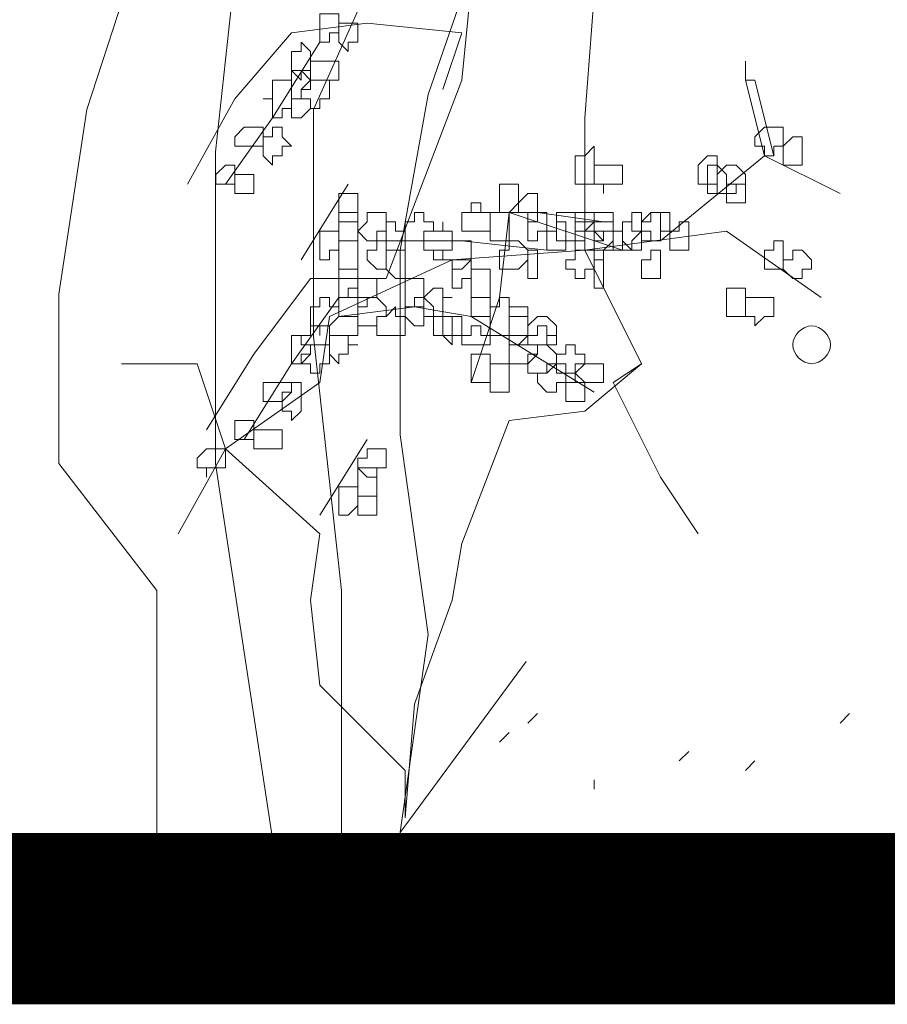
# Model space of a CAD drawing. Header units: millimetres. Extents: x 14400 to 93787, y -21104 to 39413.
# Tile 125 of 256: x 25698 to 25713, y 9746 to 9763. Entities that reach past the tile are written whole.
import ezdxf

# ---------------------------------------------------------------- set-up
doc = ezdxf.new("R2010")
doc.units = ezdxf.units.MM
doc.layers.add('__MODUS_ŚCIANY', color=2, linetype='Continuous', lineweight=35)
doc.layers.add('_MODUS - zielen', color=66, linetype='Continuous', lineweight=9)

msp = doc.modelspace()

# ---------------------------------------------------------------- linework, layer by layer
at = {"layer": '__MODUS_ŚCIANY', "ltscale": 2, "const_width": 3}
msp.add_lwpolyline([(25769.10707, 9747.23322), (25592.96893, 9747.23322)], dxfattribs=at)
at = {"layer": '_MODUS - zielen', "transparency": 33554687}
for p, q in [((25704.88571, 9761.65267), (25706.60353, 9766.59963)), ((25702.88158, 9761.38606), (25704.88571, 9765.85907)), ((25701.16376, 9760.6455), (25701.65456, 9765.11851)), ((25698.91423, 9761.38606), (25699.65044, 9763.63738)), ((25704.3949, 9758.92739), (25704.88571, 9761.65267)), ((25698.42342, 9758.15721), (25698.91423, 9761.38606)), ((25702.88158, 9757.41664), (25702.88158, 9761.38606)), ((25701.16376, 9755.19495), (25701.16376, 9760.6455)), ((25704.3949, 9755.69853), (25704.3949, 9758.92739)), ((25698.42342, 9755.19495), (25698.42342, 9758.15721)), ((25703.37239, 9752.97326), (25702.88158, 9757.41664)), ((25704.88571, 9752.20307), (25704.3949, 9755.69853)), ((25700.14124, 9752.97326), (25698.42342, 9755.19495)), ((25702.30691, 9747.67454), (25701.16376, 9755.19495)), ((25700.14124, 9747.67454), (25700.14124, 9752.97326)), ((25703.37239, 9747.67454), (25703.37239, 9752.97326)), ((25704.24441, 9747.67454), (25704.88571, 9752.20307)), ((25704.3949, 9748.73723), (25706.60353, 9751.72911))]:
    msp.add_line(p, q, dxfattribs=at)
for points in [[(25704.15211, 9758.42966), (25705.47582, 9761.90439), (25705.64128, 9763.55903), (25705.14489, 9765.37913), (25704.31758, 9766.70283), (25703.65572, 9768.35747), (25703.49026, 9771.66674)], [(25707.62684, 9758.92605), (25707.62684, 9761.24254), (25707.79231, 9763.39357), (25708.2887, 9764.88274), (25708.2887, 9766.37191), (25709.77787, 9767.69562), (25711.26704, 9769.18479), (25712.75621, 9770.50849)], [(25705.14489, 9761.73893), (25705.47582, 9762.73171), (25703.82119, 9762.89717), (25702.49748, 9762.73171), (25701.5047, 9761.57347), (25700.67738, 9760.0843)], [(25702.99387, 9762.56625), (25702.16655, 9761.24254), (25701.33923, 9760.0843)], [(25710.43972, 9762.23532), (25710.43972, 9761.90439), (25710.43972, 9761.90439)], [(25710.60519, 9761.90439), (25710.43972, 9761.90439), (25710.77065, 9760.58069), (25710.93611, 9760.58069)], [(25710.60519, 9761.90439), (25710.93611, 9760.58069), (25710.93611, 9760.58069)], [(25708.95055, 9759.09152), (25710.77065, 9760.58069), (25712.09436, 9759.91883)], [(25703.49026, 9760.0843), (25702.66294, 9758.76059), (25702.66294, 9758.76059)], [(25705.64128, 9759.58791), (25706.79953, 9759.58791), (25707.95777, 9759.42244)], [(25706.13767, 9758.09873), (25706.30314, 9759.58791), (25708.2887, 9758.92605)], [(25707.62684, 9758.92605), (25710.1088, 9759.25698), (25711.76343, 9758.09873)], [(25703.98665, 9759.09152), (25705.47582, 9759.09152), (25706.96499, 9758.92605)], [(25707.62684, 9758.92605), (25705.31036, 9758.76059), (25703.15933, 9757.76781)], [(25707.62684, 9758.92605), (25708.61963, 9756.94049), (25708.12324, 9756.60956), (25708.95055, 9754.95493), (25709.61241, 9753.96215)], [(25702.8284, 9758.42966), (25701.83562, 9757.10595), (25701.00831, 9755.78225)], [(25704.15211, 9758.42966), (25702.8284, 9758.42966), (25702.8284, 9758.42966)], [(25703.32479, 9758.09873), (25702.49748, 9756.94049), (25701.67016, 9755.61678)], [(25705.64128, 9756.60956), (25706.13767, 9758.09873), (25706.13767, 9758.09873)], [(25703.32479, 9757.76781), (25704.6485, 9757.93327), (25704.6485, 9757.93327)], [(25704.6485, 9757.93327), (25705.64128, 9757.76781), (25707.79231, 9756.4441)], [(25703.15933, 9757.76781), (25702.99387, 9756.60956), (25701.33923, 9755.45132), (25700.51192, 9753.96215)], [(25704.48304, 9748.99824), (25704.48304, 9749.82556), (25702.99387, 9751.31473), (25702.8284, 9752.8039), (25702.99387, 9753.96215), (25701.33923, 9755.45132), (25700.84284, 9756.94049), (25699.51914, 9756.94049)], [(25704.48304, 9748.99824), (25704.6485, 9750.98381), (25705.31036, 9752.8039), (25705.47582, 9753.79668), (25706.30314, 9755.94771), (25707.62684, 9756.11317), (25708.61963, 9756.94049)], [(25703.82119, 9755.61678), (25702.99387, 9754.29307), (25702.99387, 9754.29307)], [(25706.63406, 9750.65288), (25706.79953, 9750.81834), (25706.79953, 9750.81834)], [(25712.09436, 9750.65288), (25712.25982, 9750.81834), (25712.25982, 9750.81834)], [(25706.13767, 9750.32195), (25706.30314, 9750.48742), (25706.30314, 9750.48742)], [(25709.28148, 9749.99103), (25709.44694, 9750.15649), (25709.44694, 9750.15649)], [(25710.43972, 9749.82556), (25710.60519, 9749.99103), (25710.60519, 9749.99103)], [(25707.79231, 9749.49463), (25707.79231, 9749.6601), (25707.79231, 9749.6601)]]:
    msp.add_lwpolyline(points, dxfattribs=at)
for points in [[(25703.15933, 9763.06264), (25703.32479, 9763.06264), (25703.32479, 9762.89717), (25703.32479, 9762.73171), (25703.32479, 9762.73171), (25703.15933, 9762.73171), (25703.15933, 9762.56625), (25702.99387, 9762.56625), (25702.99387, 9762.56625), (25702.99387, 9762.73171), (25702.99387, 9762.73171), (25702.99387, 9762.89717), (25702.99387, 9763.06264), (25702.99387, 9763.06264)], [(25703.65572, 9762.89717), (25703.65572, 9762.73171), (25703.65572, 9762.73171), (25703.65572, 9762.73171), (25703.65572, 9762.56625), (25703.65572, 9762.56625), (25703.65572, 9762.56625), (25703.49026, 9762.56625), (25703.49026, 9762.40078), (25703.32479, 9762.56625), (25703.32479, 9762.56625), (25703.32479, 9762.56625), (25703.32479, 9762.73171), (25703.32479, 9762.73171), (25703.32479, 9762.89717), (25703.49026, 9762.89717)], [(25702.66294, 9762.56625), (25702.8284, 9762.40078), (25702.8284, 9762.23532), (25702.8284, 9762.23532), (25702.8284, 9762.06986), (25702.66294, 9762.06986), (25702.66294, 9761.90439), (25702.66294, 9761.90439), (25702.49748, 9762.06986), (25702.49748, 9762.23532), (25702.49748, 9762.23532), (25702.49748, 9762.40078), (25702.66294, 9762.40078)], [(25703.15933, 9762.23532), (25703.32479, 9762.23532), (25703.32479, 9762.06986), (25703.32479, 9761.90439), (25703.15933, 9761.90439), (25703.15933, 9761.90439), (25702.99387, 9761.90439), (25702.99387, 9761.90439), (25702.8284, 9761.90439), (25702.8284, 9761.90439), (25702.8284, 9762.06986), (25702.8284, 9762.23532), (25702.99387, 9762.23532), (25702.99387, 9762.23532), (25702.99387, 9762.23532)], [(25702.33201, 9761.90439), (25702.49748, 9761.90439), (25702.49748, 9761.73893), (25702.49748, 9761.57347), (25702.49748, 9761.57347), (25702.49748, 9761.408), (25702.33201, 9761.408), (25702.33201, 9761.24254), (25702.16655, 9761.24254), (25702.16655, 9761.408), (25702.16655, 9761.57347), (25702.00109, 9761.57347), (25702.16655, 9761.57347), (25702.16655, 9761.73893), (25702.16655, 9761.90439)], [(25702.66294, 9762.06986), (25702.8284, 9761.90439), (25702.8284, 9761.90439), (25702.66294, 9761.73893), (25702.66294, 9761.57347), (25702.66294, 9761.57347), (25702.49748, 9761.57347), (25702.49748, 9761.57347), (25702.49748, 9761.73893), (25702.49748, 9761.90439), (25702.49748, 9761.90439), (25702.49748, 9762.06986)], [(25702.99387, 9761.90439), (25702.99387, 9761.90439), (25703.15933, 9761.90439), (25703.15933, 9761.73893), (25703.15933, 9761.57347), (25703.15933, 9761.57347), (25702.99387, 9761.57347), (25702.99387, 9761.408), (25702.99387, 9761.408), (25702.8284, 9761.408), (25702.8284, 9761.57347), (25702.66294, 9761.57347), (25702.66294, 9761.57347), (25702.66294, 9761.73893), (25702.8284, 9761.73893), (25702.8284, 9761.90439)], [(25702.66294, 9761.57347), (25702.66294, 9761.57347), (25702.8284, 9761.57347), (25702.8284, 9761.408), (25702.66294, 9761.24254), (25702.66294, 9761.24254), (25702.66294, 9761.24254), (25702.49748, 9761.24254), (25702.49748, 9761.24254), (25702.49748, 9761.24254), (25702.49748, 9761.408), (25702.49748, 9761.57347), (25702.49748, 9761.57347), (25702.49748, 9761.57347)], [(25701.83562, 9761.07708), (25702.00109, 9761.07708), (25702.00109, 9761.07708), (25702.00109, 9760.91161), (25702.00109, 9760.74615), (25701.83562, 9760.74615), (25701.83562, 9760.74615), (25701.83562, 9760.74615), (25701.67016, 9760.74615), (25701.67016, 9760.74615), (25701.5047, 9760.74615), (25701.5047, 9760.91161), (25701.67016, 9761.07708), (25701.67016, 9761.07708)], [(25702.33201, 9761.07708), (25702.33201, 9760.91161), (25702.49748, 9760.74615), (25702.33201, 9760.74615), (25702.33201, 9760.58069), (25702.16655, 9760.58069), (25702.16655, 9760.41522), (25702.16655, 9760.41522), (25702.00109, 9760.58069), (25702.00109, 9760.74615), (25702.00109, 9760.74615), (25702.00109, 9760.91161), (25702.16655, 9760.91161), (25702.16655, 9761.07708), (25702.16655, 9761.07708)], [(25710.93611, 9761.07708), (25710.93611, 9761.07708), (25711.10158, 9761.07708), (25711.10158, 9760.91161), (25711.10158, 9760.74615), (25710.93611, 9760.74615), (25710.93611, 9760.58069), (25710.93611, 9760.58069), (25710.77065, 9760.58069), (25710.77065, 9760.74615), (25710.60519, 9760.74615), (25710.60519, 9760.74615), (25710.60519, 9760.91161), (25710.77065, 9761.07708)], [(25711.26704, 9760.91161), (25711.4325, 9760.91161), (25711.4325, 9760.74615), (25711.4325, 9760.74615), (25711.4325, 9760.58069), (25711.4325, 9760.41522), (25711.26704, 9760.41522), (25711.26704, 9760.41522), (25711.10158, 9760.41522), (25711.10158, 9760.58069), (25711.10158, 9760.74615), (25711.10158, 9760.74615)], [(25707.79231, 9760.58069), (25707.79231, 9760.58069), (25707.79231, 9760.41522), (25707.79231, 9760.41522), (25707.79231, 9760.24976), (25707.79231, 9760.24976), (25707.79231, 9760.0843), (25707.62684, 9760.0843), (25707.46138, 9760.0843), (25707.46138, 9760.24976), (25707.46138, 9760.41522), (25707.46138, 9760.41522), (25707.46138, 9760.58069), (25707.62684, 9760.58069), (25707.79231, 9760.74615)], [(25709.77787, 9760.58069), (25709.94333, 9760.58069), (25709.94333, 9760.41522), (25709.94333, 9760.41522), (25709.94333, 9760.24976), (25709.94333, 9760.0843), (25709.77787, 9760.0843), (25709.77787, 9760.0843), (25709.61241, 9760.0843), (25709.61241, 9760.24976), (25709.61241, 9760.41522), (25709.61241, 9760.41522)], [(25701.5047, 9760.41522), (25701.5047, 9760.41522), (25701.5047, 9760.24976), (25701.5047, 9760.0843), (25701.5047, 9760.0843), (25701.33923, 9760.0843), (25701.33923, 9760.0843), (25701.17377, 9760.0843), (25701.17377, 9760.0843), (25701.17377, 9760.24976), (25701.33923, 9760.41522), (25701.33923, 9760.41522)], [(25708.12324, 9760.41522), (25708.12324, 9760.41522), (25708.2887, 9760.41522), (25708.2887, 9760.24976), (25708.2887, 9760.0843), (25708.12324, 9760.0843), (25708.12324, 9760.0843), (25707.95777, 9760.0843), (25707.95777, 9759.91883), (25707.95777, 9759.91883), (25707.95777, 9760.0843), (25707.79231, 9760.0843), (25707.79231, 9760.0843), (25707.79231, 9760.24976), (25707.79231, 9760.41522), (25707.95777, 9760.41522), (25707.95777, 9760.41522), (25707.95777, 9760.41522)], [(25710.1088, 9760.24976), (25710.1088, 9760.0843), (25710.1088, 9760.0843), (25710.1088, 9759.91883), (25709.94333, 9759.91883), (25709.94333, 9759.91883), (25709.77787, 9759.91883), (25709.77787, 9759.91883), (25709.77787, 9759.91883), (25709.77787, 9760.0843), (25709.77787, 9760.0843), (25709.77787, 9760.24976), (25709.77787, 9760.24976), (25709.77787, 9760.41522), (25709.94333, 9760.41522)], [(25710.27426, 9760.41522), (25710.43972, 9760.24976), (25710.43972, 9760.0843), (25710.43972, 9760.0843), (25710.27426, 9760.0843), (25710.27426, 9759.91883), (25710.1088, 9759.91883), (25710.1088, 9759.91883), (25709.94333, 9759.91883), (25709.94333, 9760.0843), (25709.94333, 9760.0843), (25709.94333, 9760.24976), (25710.1088, 9760.41522), (25710.1088, 9760.41522)], [(25701.83562, 9760.24976), (25701.83562, 9760.24976), (25701.83562, 9760.0843), (25701.83562, 9760.0843), (25701.83562, 9759.91883), (25701.83562, 9759.91883), (25701.67016, 9759.91883), (25701.5047, 9759.91883), (25701.5047, 9759.91883), (25701.5047, 9760.0843), (25701.5047, 9760.0843), (25701.5047, 9760.24976), (25701.67016, 9760.24976)], [(25706.30314, 9760.0843), (25706.4686, 9760.0843), (25706.4686, 9759.91883), (25706.4686, 9759.91883), (25706.4686, 9759.75337), (25706.30314, 9759.58791), (25706.30314, 9759.58791), (25706.13767, 9759.58791), (25706.13767, 9759.75337), (25706.13767, 9759.91883), (25706.13767, 9759.91883), (25706.13767, 9760.0843)], [(25710.43972, 9760.0843), (25710.43972, 9760.0843), (25710.43972, 9759.91883), (25710.43972, 9759.91883), (25710.43972, 9759.91883), (25710.43972, 9759.75337), (25710.27426, 9759.75337), (25710.1088, 9759.75337), (25710.1088, 9759.75337), (25710.1088, 9759.91883), (25710.1088, 9759.91883), (25710.1088, 9760.0843), (25710.1088, 9760.0843), (25710.27426, 9760.0843)], [(25703.65572, 9759.91883), (25703.65572, 9759.91883), (25703.65572, 9759.75337), (25703.65572, 9759.58791), (25703.65572, 9759.58791), (25703.65572, 9759.42244), (25703.49026, 9759.42244), (25703.32479, 9759.42244), (25703.32479, 9759.58791), (25703.32479, 9759.58791), (25703.32479, 9759.75337), (25703.32479, 9759.91883), (25703.49026, 9759.91883)], [(25706.79953, 9759.91883), (25706.79953, 9759.91883), (25706.79953, 9759.91883), (25706.79953, 9759.75337), (25706.79953, 9759.58791), (25706.79953, 9759.58791), (25706.79953, 9759.42244), (25706.63406, 9759.42244), (25706.63406, 9759.42244), (25706.63406, 9759.58791), (25706.4686, 9759.58791), (25706.4686, 9759.58791), (25706.4686, 9759.75337), (25706.63406, 9759.91883), (25706.63406, 9759.91883)], [(25705.80675, 9759.75337), (25705.80675, 9759.58791), (25705.97221, 9759.58791), (25705.97221, 9759.58791), (25705.97221, 9759.42244), (25705.97221, 9759.25698), (25705.80675, 9759.25698), (25705.80675, 9759.25698), (25705.64128, 9759.25698), (25705.64128, 9759.25698), (25705.64128, 9759.25698), (25705.47582, 9759.25698), (25705.47582, 9759.42244), (25705.47582, 9759.58791), (25705.64128, 9759.58791), (25705.64128, 9759.58791), (25705.64128, 9759.58791), (25705.64128, 9759.75337)], [(25703.65572, 9759.58791), (25703.65572, 9759.42244), (25703.65572, 9759.25698), (25703.65572, 9759.25698), (25703.65572, 9759.25698), (25703.65572, 9759.09152), (25703.49026, 9759.09152), (25703.32479, 9759.09152), (25703.32479, 9759.09152), (25703.32479, 9759.25698), (25703.32479, 9759.25698), (25703.32479, 9759.42244), (25703.32479, 9759.42244), (25703.32479, 9759.58791), (25703.49026, 9759.58791)], [(25703.98665, 9759.58791), (25704.15211, 9759.58791), (25704.15211, 9759.42244), (25704.15211, 9759.25698), (25704.15211, 9759.25698), (25703.98665, 9759.25698), (25703.98665, 9759.09152), (25703.98665, 9759.09152), (25703.82119, 9759.09152), (25703.65572, 9759.25698), (25703.65572, 9759.25698), (25703.82119, 9759.42244), (25703.82119, 9759.58791)], [(25704.81397, 9759.58791), (25704.81397, 9759.42244), (25704.97943, 9759.42244), (25704.97943, 9759.25698), (25704.81397, 9759.25698), (25704.81397, 9759.09152), (25704.81397, 9759.09152), (25704.6485, 9759.09152), (25704.48304, 9759.09152), (25704.48304, 9759.25698), (25704.48304, 9759.25698), (25704.48304, 9759.42244), (25704.6485, 9759.42244), (25704.6485, 9759.58791)], [(25706.30314, 9759.58791), (25706.30314, 9759.42244), (25706.30314, 9759.25698), (25706.30314, 9759.25698), (25706.30314, 9759.09152), (25706.13767, 9759.09152), (25705.97221, 9759.09152), (25705.97221, 9759.09152), (25705.97221, 9759.25698), (25705.97221, 9759.25698), (25705.97221, 9759.42244), (25705.97221, 9759.58791), (25706.13767, 9759.58791)], [(25706.79953, 9759.58791), (25706.96499, 9759.58791), (25706.96499, 9759.42244), (25706.96499, 9759.25698), (25706.96499, 9759.25698), (25706.79953, 9759.25698), (25706.79953, 9759.09152), (25706.79953, 9759.09152), (25706.63406, 9759.09152), (25706.63406, 9759.25698), (25706.63406, 9759.25698), (25706.63406, 9759.25698), (25706.63406, 9759.42244), (25706.63406, 9759.42244), (25706.63406, 9759.58791)], [(25707.46138, 9759.58791), (25707.46138, 9759.58791), (25707.46138, 9759.42244), (25707.46138, 9759.25698), (25707.46138, 9759.25698), (25707.46138, 9759.09152), (25707.29592, 9759.09152), (25707.13045, 9759.09152), (25707.13045, 9759.25698), (25707.13045, 9759.25698), (25707.13045, 9759.25698), (25707.13045, 9759.25698), (25707.13045, 9759.42244), (25707.13045, 9759.58791), (25707.29592, 9759.58791)], [(25707.79231, 9759.58791), (25707.79231, 9759.58791), (25707.79231, 9759.58791), (25707.79231, 9759.42244), (25707.79231, 9759.25698), (25707.79231, 9759.25698), (25707.79231, 9759.25698), (25707.62684, 9759.25698), (25707.62684, 9759.09152), (25707.46138, 9759.09152), (25707.46138, 9759.25698), (25707.46138, 9759.25698), (25707.46138, 9759.25698), (25707.46138, 9759.42244), (25707.46138, 9759.58791), (25707.46138, 9759.58791), (25707.62684, 9759.58791)], [(25707.95777, 9759.58791), (25708.12324, 9759.58791), (25708.12324, 9759.58791), (25708.12324, 9759.42244), (25708.12324, 9759.25698), (25707.95777, 9759.25698), (25707.95777, 9759.25698), (25707.95777, 9759.09152), (25707.79231, 9759.25698), (25707.79231, 9759.25698), (25707.79231, 9759.42244), (25707.79231, 9759.42244), (25707.79231, 9759.58791)], [(25708.61963, 9759.58791), (25708.61963, 9759.42244), (25708.61963, 9759.25698), (25708.61963, 9759.25698), (25708.61963, 9759.09152), (25708.61963, 9759.09152), (25708.61963, 9758.92605), (25708.45416, 9758.92605), (25708.2887, 9759.09152), (25708.2887, 9759.25698), (25708.2887, 9759.25698), (25708.2887, 9759.42244), (25708.45416, 9759.42244), (25708.45416, 9759.58791)], [(25708.95055, 9759.58791), (25709.11602, 9759.58791), (25709.11602, 9759.42244), (25709.11602, 9759.25698), (25709.11602, 9759.25698), (25708.95055, 9759.25698), (25708.95055, 9759.09152), (25708.95055, 9759.09152), (25708.78509, 9759.09152), (25708.78509, 9759.25698), (25708.61963, 9759.25698), (25708.61963, 9759.25698), (25708.61963, 9759.42244), (25708.78509, 9759.42244), (25708.78509, 9759.58791)], [(25708.95055, 9759.58791), (25708.95055, 9759.58791), (25708.95055, 9759.42244), (25708.95055, 9759.25698), (25708.95055, 9759.25698), (25708.95055, 9759.09152), (25708.95055, 9759.09152), (25708.78509, 9759.09152), (25708.61963, 9759.09152), (25708.61963, 9759.25698), (25708.61963, 9759.25698), (25708.61963, 9759.42244), (25708.78509, 9759.58791)], [(25704.31758, 9759.25698), (25704.48304, 9759.25698), (25704.48304, 9759.25698), (25704.48304, 9759.09152), (25704.48304, 9758.92605), (25704.31758, 9758.92605), (25704.31758, 9758.92605), (25704.15211, 9758.92605), (25704.15211, 9758.92605), (25704.15211, 9758.92605), (25704.15211, 9759.09152), (25704.15211, 9759.25698), (25704.15211, 9759.25698), (25704.15211, 9759.25698), (25704.15211, 9759.42244), (25704.31758, 9759.42244)], [(25705.14489, 9759.25698), (25705.31036, 9759.25698), (25705.31036, 9759.25698), (25705.31036, 9759.09152), (25705.31036, 9758.92605), (25705.14489, 9758.92605), (25705.14489, 9758.92605), (25705.14489, 9758.92605), (25704.97943, 9758.92605), (25704.97943, 9758.92605), (25704.81397, 9758.92605), (25704.81397, 9759.09152), (25704.81397, 9759.25698), (25704.97943, 9759.25698), (25704.97943, 9759.25698), (25705.14489, 9759.25698), (25705.14489, 9759.42244), (25705.14489, 9759.42244)], [(25707.13045, 9759.42244), (25707.29592, 9759.42244), (25707.29592, 9759.25698), (25707.29592, 9759.25698), (25707.29592, 9759.09152), (25707.29592, 9758.92605), (25707.13045, 9758.92605), (25707.13045, 9758.92605), (25707.13045, 9758.92605), (25707.13045, 9758.92605), (25706.96499, 9758.92605), (25706.96499, 9759.09152), (25706.96499, 9759.25698), (25706.96499, 9759.25698), (25707.13045, 9759.25698)], [(25707.79231, 9759.42244), (25707.79231, 9759.42244), (25707.79231, 9759.25698), (25707.79231, 9759.25698), (25707.79231, 9759.09152), (25707.79231, 9758.92605), (25707.62684, 9758.92605), (25707.46138, 9758.92605), (25707.46138, 9759.09152), (25707.46138, 9759.25698), (25707.46138, 9759.25698), (25707.46138, 9759.42244), (25707.62684, 9759.42244)], [(25707.79231, 9759.25698), (25707.95777, 9759.25698), (25707.95777, 9759.09152), (25707.79231, 9759.09152), (25707.79231, 9758.92605), (25707.79231, 9758.92605), (25707.62684, 9758.92605), (25707.46138, 9758.92605), (25707.46138, 9759.09152), (25707.46138, 9759.25698), (25707.62684, 9759.25698), (25707.79231, 9759.42244)], [(25707.95777, 9759.42244), (25708.12324, 9759.42244), (25708.12324, 9759.25698), (25708.12324, 9759.25698), (25708.12324, 9759.09152), (25707.95777, 9758.92605), (25707.95777, 9758.92605), (25707.79231, 9758.92605), (25707.79231, 9759.09152), (25707.79231, 9759.09152), (25707.79231, 9759.25698), (25707.79231, 9759.25698), (25707.79231, 9759.42244)], [(25708.45416, 9759.42244), (25708.45416, 9759.25698), (25708.61963, 9759.25698), (25708.61963, 9759.25698), (25708.45416, 9759.09152), (25708.45416, 9758.92605), (25708.2887, 9758.92605), (25708.2887, 9758.92605), (25708.12324, 9758.92605), (25708.12324, 9759.09152), (25708.12324, 9759.25698), (25708.12324, 9759.25698), (25708.2887, 9759.25698), (25708.2887, 9759.42244), (25708.2887, 9759.42244)], [(25709.44694, 9759.42244), (25709.44694, 9759.25698), (25709.44694, 9759.25698), (25709.44694, 9759.09152), (25709.44694, 9758.92605), (25709.28148, 9758.92605), (25709.28148, 9758.92605), (25709.28148, 9758.92605), (25709.11602, 9758.92605), (25709.11602, 9759.09152), (25709.11602, 9759.25698), (25709.11602, 9759.25698), (25709.28148, 9759.25698), (25709.28148, 9759.42244), (25709.28148, 9759.42244)], [(25703.15933, 9759.25698), (25703.32479, 9759.25698), (25703.32479, 9759.09152), (25703.32479, 9758.92605), (25703.32479, 9758.92605), (25703.15933, 9758.92605), (25703.15933, 9758.76059), (25702.99387, 9758.76059), (25702.99387, 9758.76059), (25702.99387, 9758.92605), (25702.99387, 9758.92605), (25702.99387, 9759.09152), (25702.99387, 9759.25698), (25702.99387, 9759.25698)], [(25705.14489, 9759.25698), (25705.14489, 9759.25698), (25705.31036, 9759.25698), (25705.31036, 9759.09152), (25705.31036, 9758.92605), (25705.14489, 9758.92605), (25705.14489, 9758.92605), (25705.14489, 9758.92605), (25705.14489, 9758.76059), (25704.97943, 9758.76059), (25704.97943, 9758.92605), (25704.81397, 9758.92605), (25704.81397, 9758.92605), (25704.81397, 9759.09152), (25704.81397, 9759.25698), (25704.97943, 9759.25698), (25704.97943, 9759.25698)], [(25708.12324, 9759.25698), (25708.12324, 9759.25698), (25708.2887, 9759.25698), (25708.2887, 9759.09152), (25708.2887, 9758.92605), (25708.12324, 9758.92605), (25707.95777, 9758.92605), (25707.95777, 9758.76059), (25707.95777, 9758.76059), (25707.95777, 9758.92605), (25707.79231, 9758.92605), (25707.79231, 9758.92605), (25707.79231, 9759.09152), (25707.79231, 9759.25698), (25707.95777, 9759.25698), (25707.95777, 9759.25698), (25707.95777, 9759.25698)], [(25703.65572, 9759.09152), (25703.65572, 9758.92605), (25703.65572, 9758.92605), (25703.65572, 9758.92605), (25703.65572, 9758.76059), (25703.65572, 9758.76059), (25703.65572, 9758.59512), (25703.49026, 9758.59512), (25703.49026, 9758.59512), (25703.32479, 9758.59512), (25703.32479, 9758.59512), (25703.32479, 9758.76059), (25703.32479, 9758.92605), (25703.32479, 9758.92605), (25703.32479, 9758.92605), (25703.32479, 9759.09152), (25703.49026, 9759.09152)], [(25704.15211, 9759.09152), (25704.15211, 9759.09152), (25704.15211, 9758.92605), (25704.15211, 9758.92605), (25704.15211, 9758.76059), (25704.15211, 9758.76059), (25704.15211, 9758.59512), (25703.98665, 9758.59512), (25703.98665, 9758.59512), (25703.82119, 9758.76059), (25703.82119, 9758.92605), (25703.82119, 9758.92605), (25703.98665, 9758.92605), (25703.98665, 9759.09152), (25703.98665, 9759.09152)], [(25705.47582, 9759.09152), (25705.64128, 9759.09152), (25705.64128, 9758.92605), (25705.64128, 9758.92605), (25705.64128, 9758.76059), (25705.47582, 9758.59512), (25705.31036, 9758.59512), (25705.31036, 9758.59512), (25705.31036, 9758.76059), (25705.14489, 9758.76059), (25705.14489, 9758.92605), (25705.31036, 9758.92605), (25705.31036, 9759.09152), (25705.31036, 9759.09152)], [(25706.4686, 9759.09152), (25706.63406, 9758.92605), (25706.63406, 9758.92605), (25706.63406, 9758.76059), (25706.4686, 9758.59512), (25706.30314, 9758.59512), (25706.30314, 9758.59512), (25706.30314, 9758.59512), (25706.30314, 9758.59512), (25706.13767, 9758.59512), (25706.13767, 9758.76059), (25706.13767, 9758.92605), (25706.30314, 9758.92605), (25706.30314, 9759.09152)], [(25710.93611, 9759.09152), (25711.10158, 9759.09152), (25711.10158, 9758.92605), (25711.10158, 9758.92605), (25711.10158, 9758.76059), (25711.10158, 9758.59512), (25710.93611, 9758.59512), (25710.93611, 9758.59512), (25710.93611, 9758.59512), (25710.77065, 9758.59512), (25710.77065, 9758.76059), (25710.77065, 9758.92605), (25710.77065, 9758.92605), (25710.93611, 9758.92605)], [(25704.48304, 9758.92605), (25704.48304, 9758.92605), (25704.48304, 9758.76059), (25704.48304, 9758.59512), (25704.48304, 9758.59512), (25704.48304, 9758.59512), (25704.48304, 9758.42966), (25704.31758, 9758.42966), (25704.15211, 9758.59512), (25704.15211, 9758.59512), (25704.15211, 9758.76059), (25704.15211, 9758.92605), (25704.31758, 9758.92605), (25704.31758, 9758.92605)], [(25706.79953, 9758.92605), (25706.79953, 9758.92605), (25706.79953, 9758.76059), (25706.79953, 9758.59512), (25706.79953, 9758.59512), (25706.79953, 9758.42966), (25706.63406, 9758.42966), (25706.63406, 9758.42966), (25706.63406, 9758.59512), (25706.63406, 9758.59512), (25706.63406, 9758.76059), (25706.63406, 9758.92605), (25706.63406, 9758.92605)], [(25707.62684, 9758.92605), (25707.79231, 9758.92605), (25707.79231, 9758.76059), (25707.79231, 9758.59512), (25707.79231, 9758.59512), (25707.62684, 9758.59512), (25707.62684, 9758.42966), (25707.46138, 9758.42966), (25707.46138, 9758.42966), (25707.46138, 9758.59512), (25707.29592, 9758.59512), (25707.29592, 9758.59512), (25707.29592, 9758.76059), (25707.46138, 9758.76059), (25707.46138, 9758.92605), (25707.46138, 9758.92605)], [(25708.95055, 9758.92605), (25708.95055, 9758.76059), (25708.95055, 9758.59512), (25708.95055, 9758.59512), (25708.95055, 9758.42966), (25708.95055, 9758.42966), (25708.95055, 9758.42966), (25708.78509, 9758.42966), (25708.61963, 9758.42966), (25708.61963, 9758.59512), (25708.61963, 9758.59512), (25708.61963, 9758.76059), (25708.78509, 9758.76059), (25708.78509, 9758.92605)], [(25711.4325, 9758.92605), (25711.59797, 9758.76059), (25711.59797, 9758.59512), (25711.59797, 9758.59512), (25711.4325, 9758.59512), (25711.4325, 9758.42966), (25711.26704, 9758.42966), (25711.26704, 9758.42966), (25711.10158, 9758.59512), (25711.10158, 9758.59512), (25711.10158, 9758.76059), (25711.26704, 9758.76059), (25711.26704, 9758.92605), (25711.26704, 9758.92605)], [(25705.64128, 9758.76059), (25705.64128, 9758.59512), (25705.64128, 9758.59512), (25705.64128, 9758.59512), (25705.64128, 9758.42966), (25705.64128, 9758.42966), (25705.64128, 9758.42966), (25705.47582, 9758.42966), (25705.47582, 9758.2642), (25705.31036, 9758.2642), (25705.31036, 9758.42966), (25705.31036, 9758.42966), (25705.31036, 9758.42966), (25705.31036, 9758.59512), (25705.31036, 9758.59512), (25705.31036, 9758.76059), (25705.47582, 9758.76059)], [(25707.95777, 9758.76059), (25707.95777, 9758.59512), (25707.95777, 9758.59512), (25707.95777, 9758.42966), (25707.95777, 9758.42966), (25707.95777, 9758.42966), (25707.95777, 9758.2642), (25707.79231, 9758.2642), (25707.79231, 9758.42966), (25707.79231, 9758.42966), (25707.79231, 9758.59512), (25707.79231, 9758.59512), (25707.79231, 9758.59512), (25707.79231, 9758.76059)], [(25703.65572, 9758.59512), (25703.65572, 9758.59512), (25703.65572, 9758.42966), (25703.65572, 9758.42966), (25703.65572, 9758.2642), (25703.65572, 9758.09873), (25703.49026, 9758.09873), (25703.32479, 9758.09873), (25703.32479, 9758.2642), (25703.32479, 9758.2642), (25703.32479, 9758.42966), (25703.32479, 9758.42966), (25703.32479, 9758.59512), (25703.49026, 9758.59512)], [(25705.97221, 9758.59512), (25705.97221, 9758.59512), (25705.97221, 9758.42966), (25705.97221, 9758.42966), (25705.97221, 9758.2642), (25705.97221, 9758.09873), (25705.80675, 9758.09873), (25705.64128, 9758.09873), (25705.64128, 9758.2642), (25705.64128, 9758.42966), (25705.64128, 9758.42966), (25705.64128, 9758.59512), (25705.80675, 9758.59512)], [(25703.98665, 9758.42966), (25703.98665, 9758.42966), (25703.98665, 9758.42966), (25703.98665, 9758.2642), (25703.98665, 9758.09873), (25703.98665, 9758.09873), (25703.98665, 9758.09873), (25703.82119, 9758.09873), (25703.65572, 9758.09873), (25703.65572, 9758.09873), (25703.65572, 9758.2642), (25703.65572, 9758.42966), (25703.82119, 9758.42966)], [(25704.81397, 9758.42966), (25704.81397, 9758.42966), (25704.81397, 9758.42966), (25704.81397, 9758.2642), (25704.81397, 9758.09873), (25704.81397, 9758.09873), (25704.81397, 9758.09873), (25704.81397, 9757.93327), (25704.6485, 9757.93327), (25704.48304, 9757.93327), (25704.48304, 9758.09873), (25704.48304, 9758.09873), (25704.48304, 9758.09873), (25704.48304, 9758.2642), (25704.48304, 9758.2642), (25704.48304, 9758.42966), (25704.6485, 9758.42966), (25704.6485, 9758.42966)], [(25703.65572, 9758.2642), (25703.65572, 9758.2642), (25703.65572, 9758.09873), (25703.65572, 9758.09873), (25703.65572, 9757.93327), (25703.65572, 9757.76781), (25703.65572, 9757.76781), (25703.65572, 9757.76781), (25703.49026, 9757.76781), (25703.32479, 9757.76781), (25703.32479, 9757.93327), (25703.32479, 9758.09873), (25703.32479, 9758.09873), (25703.49026, 9758.09873), (25703.49026, 9758.2642)], [(25705.14489, 9758.2642), (25705.14489, 9758.09873), (25705.31036, 9758.09873), (25705.14489, 9758.09873), (25705.14489, 9757.93327), (25705.14489, 9757.76781), (25705.14489, 9757.76781), (25704.97943, 9757.76781), (25704.81397, 9757.76781), (25704.81397, 9757.93327), (25704.81397, 9758.09873), (25704.81397, 9758.09873), (25704.97943, 9758.2642)], [(25710.43972, 9758.2642), (25710.43972, 9758.2642), (25710.43972, 9758.09873), (25710.43972, 9758.09873), (25710.43972, 9757.93327), (25710.43972, 9757.76781), (25710.27426, 9757.76781), (25710.1088, 9757.76781), (25710.1088, 9757.93327), (25710.1088, 9758.09873), (25710.1088, 9758.09873), (25710.1088, 9758.2642), (25710.27426, 9758.2642)], [(25703.15933, 9758.09873), (25703.15933, 9757.93327), (25703.32479, 9757.93327), (25703.32479, 9757.76781), (25703.32479, 9757.76781), (25703.15933, 9757.60234), (25702.99387, 9757.60234), (25702.99387, 9757.43688), (25702.99387, 9757.43688), (25702.99387, 9757.60234), (25702.8284, 9757.60234), (25702.8284, 9757.76781), (25702.8284, 9757.76781), (25702.8284, 9757.93327), (25702.99387, 9757.93327), (25702.99387, 9758.09873), (25702.99387, 9758.09873)], [(25703.98665, 9758.09873), (25704.15211, 9757.93327), (25704.15211, 9757.76781), (25704.15211, 9757.76781), (25703.98665, 9757.76781), (25703.98665, 9757.60234), (25703.98665, 9757.60234), (25703.82119, 9757.60234), (25703.65572, 9757.60234), (25703.65572, 9757.76781), (25703.65572, 9757.76781), (25703.65572, 9757.93327), (25703.82119, 9757.93327), (25703.82119, 9758.09873)], [(25704.81397, 9758.09873), (25704.97943, 9757.93327), (25704.97943, 9757.76781), (25704.97943, 9757.76781), (25704.81397, 9757.76781), (25704.81397, 9757.60234), (25704.81397, 9757.60234), (25704.6485, 9757.60234), (25704.48304, 9757.76781), (25704.48304, 9757.76781), (25704.48304, 9757.93327), (25704.6485, 9757.93327), (25704.6485, 9758.09873)], [(25705.97221, 9758.09873), (25705.97221, 9758.09873), (25705.97221, 9758.09873), (25705.97221, 9757.93327), (25705.97221, 9757.76781), (25705.97221, 9757.76781), (25705.80675, 9757.76781), (25705.64128, 9757.76781), (25705.64128, 9757.76781), (25705.64128, 9757.76781), (25705.64128, 9757.93327), (25705.64128, 9758.09873), (25705.64128, 9758.09873), (25705.80675, 9758.09873)], [(25706.30314, 9758.09873), (25706.30314, 9757.93327), (25706.30314, 9757.93327), (25706.30314, 9757.76781), (25706.30314, 9757.76781), (25706.30314, 9757.60234), (25706.30314, 9757.60234), (25706.30314, 9757.43688), (25706.13767, 9757.43688), (25705.97221, 9757.43688), (25705.97221, 9757.60234), (25705.97221, 9757.76781), (25705.97221, 9757.76781), (25705.97221, 9757.76781), (25705.97221, 9757.93327), (25706.13767, 9757.93327), (25706.13767, 9758.09873)], [(25710.77065, 9758.09873), (25710.77065, 9758.09873), (25710.93611, 9758.09873), (25710.93611, 9757.93327), (25710.93611, 9757.76781), (25710.77065, 9757.76781), (25710.60519, 9757.60234), (25710.60519, 9757.60234), (25710.60519, 9757.76781), (25710.43972, 9757.76781), (25710.43972, 9757.76781), (25710.43972, 9757.93327), (25710.43972, 9758.09873), (25710.60519, 9758.09873), (25710.60519, 9758.09873)], [(25704.31758, 9757.76781), (25704.48304, 9757.76781), (25704.48304, 9757.76781), (25704.48304, 9757.60234), (25704.48304, 9757.43688), (25704.31758, 9757.43688), (25704.31758, 9757.43688), (25704.15211, 9757.43688), (25704.15211, 9757.43688), (25704.15211, 9757.43688), (25703.98665, 9757.43688), (25703.98665, 9757.60234), (25703.98665, 9757.76781), (25704.15211, 9757.76781), (25704.15211, 9757.76781), (25704.15211, 9757.76781), (25704.31758, 9757.93327)], [(25705.14489, 9757.76781), (25705.31036, 9757.76781), (25705.31036, 9757.76781), (25705.31036, 9757.60234), (25705.31036, 9757.43688), (25705.14489, 9757.43688), (25705.14489, 9757.43688), (25705.14489, 9757.43688), (25704.97943, 9757.43688), (25704.97943, 9757.43688), (25704.97943, 9757.60234), (25704.97943, 9757.76781), (25704.97943, 9757.76781), (25705.14489, 9757.76781), (25705.14489, 9757.93327)], [(25706.63406, 9757.93327), (25706.63406, 9757.93327), (25706.63406, 9757.76781), (25706.63406, 9757.76781), (25706.63406, 9757.60234), (25706.63406, 9757.43688), (25706.63406, 9757.43688), (25706.4686, 9757.43688), (25706.30314, 9757.43688), (25706.30314, 9757.60234), (25706.30314, 9757.60234), (25706.30314, 9757.76781), (25706.30314, 9757.76781), (25706.30314, 9757.76781), (25706.30314, 9757.93327), (25706.4686, 9757.93327)], [(25702.99387, 9757.60234), (25703.15933, 9757.60234), (25703.15933, 9757.43688), (25703.15933, 9757.43688), (25703.15933, 9757.27142), (25702.99387, 9757.27142), (25702.99387, 9757.27142), (25702.99387, 9757.27142), (25702.8284, 9757.27142), (25702.8284, 9757.27142), (25702.66294, 9757.27142), (25702.66294, 9757.43688), (25702.8284, 9757.43688), (25702.8284, 9757.60234)], [(25703.49026, 9757.76781), (25703.65572, 9757.76781), (25703.65572, 9757.76781), (25703.65572, 9757.60234), (25703.65572, 9757.43688), (25703.49026, 9757.43688), (25703.32479, 9757.43688), (25703.32479, 9757.43688), (25703.32479, 9757.43688), (25703.15933, 9757.43688), (25703.15933, 9757.60234), (25703.32479, 9757.76781), (25703.32479, 9757.76781), (25703.32479, 9757.76781)], [(25705.47582, 9757.76781), (25705.47582, 9757.76781), (25705.47582, 9757.60234), (25705.47582, 9757.43688), (25705.47582, 9757.43688), (25705.31036, 9757.43688), (25705.31036, 9757.27142), (25705.31036, 9757.27142), (25705.14489, 9757.43688), (25705.14489, 9757.43688), (25705.14489, 9757.60234), (25705.14489, 9757.76781), (25705.31036, 9757.76781), (25705.31036, 9757.76781), (25705.31036, 9757.76781)], [(25705.80675, 9757.60234), (25705.80675, 9757.43688), (25705.97221, 9757.43688), (25705.97221, 9757.43688), (25705.97221, 9757.27142), (25705.80675, 9757.27142), (25705.80675, 9757.27142), (25705.64128, 9757.27142), (25705.64128, 9757.27142), (25705.47582, 9757.27142), (25705.47582, 9757.27142), (25705.47582, 9757.43688), (25705.64128, 9757.43688), (25705.64128, 9757.60234), (25705.64128, 9757.60234)], [(25706.63406, 9757.76781), (25706.63406, 9757.76781), (25706.63406, 9757.60234), (25706.63406, 9757.43688), (25706.63406, 9757.43688), (25706.63406, 9757.43688), (25706.63406, 9757.27142), (25706.4686, 9757.27142), (25706.30314, 9757.27142), (25706.30314, 9757.43688), (25706.30314, 9757.43688), (25706.30314, 9757.60234), (25706.30314, 9757.76781), (25706.4686, 9757.76781), (25706.4686, 9757.76781)], [(25706.96499, 9757.76781), (25707.13045, 9757.60234), (25707.13045, 9757.43688), (25706.96499, 9757.43688), (25706.96499, 9757.27142), (25706.79953, 9757.27142), (25706.79953, 9757.27142), (25706.63406, 9757.27142), (25706.63406, 9757.43688), (25706.63406, 9757.43688), (25706.63406, 9757.60234), (25706.79953, 9757.76781), (25706.79953, 9757.76781)], [(25706.96499, 9757.60234), (25706.96499, 9757.43688), (25707.13045, 9757.43688), (25707.13045, 9757.43688), (25707.13045, 9757.27142), (25706.96499, 9757.27142), (25706.96499, 9757.27142), (25706.79953, 9757.27142), (25706.79953, 9757.27142), (25706.63406, 9757.27142), (25706.63406, 9757.27142), (25706.63406, 9757.43688), (25706.79953, 9757.43688), (25706.79953, 9757.60234), (25706.79953, 9757.60234)], [(25702.66294, 9757.43688), (25702.66294, 9757.27142), (25702.8284, 9757.27142), (25702.8284, 9757.27142), (25702.8284, 9757.10595), (25702.66294, 9757.10595), (25702.66294, 9756.94049), (25702.66294, 9756.94049), (25702.66294, 9756.94049), (25702.49748, 9756.94049), (25702.49748, 9756.94049), (25702.49748, 9756.94049), (25702.49748, 9757.10595), (25702.49748, 9757.27142), (25702.49748, 9757.27142), (25702.49748, 9757.27142), (25702.49748, 9757.43688)], [(25703.49026, 9757.43688), (25703.49026, 9757.43688), (25703.49026, 9757.27142), (25703.65572, 9757.27142), (25703.49026, 9757.27142), (25703.49026, 9757.10595), (25703.32479, 9757.10595), (25703.32479, 9756.94049), (25703.32479, 9756.94049), (25703.15933, 9757.10595), (25703.15933, 9757.27142), (25703.15933, 9757.27142), (25703.15933, 9757.43688), (25703.32479, 9757.43688), (25703.32479, 9757.43688), (25703.32479, 9757.43688)], [(25706.63406, 9757.27142), (25706.79953, 9757.27142), (25706.79953, 9757.10595), (25706.63406, 9757.10595), (25706.63406, 9756.94049), (25706.63406, 9756.94049), (25706.4686, 9756.94049), (25706.30314, 9756.94049), (25706.30314, 9757.10595), (25706.30314, 9757.27142), (25706.4686, 9757.27142), (25706.63406, 9757.43688)], [(25702.99387, 9757.27142), (25703.15933, 9757.27142), (25703.15933, 9757.10595), (25703.15933, 9756.94049), (25703.15933, 9756.94049), (25702.99387, 9756.94049), (25702.99387, 9756.77503), (25702.99387, 9756.77503), (25702.8284, 9756.77503), (25702.8284, 9756.94049), (25702.66294, 9756.94049), (25702.66294, 9756.94049), (25702.8284, 9757.10595), (25702.8284, 9757.27142)], [(25706.96499, 9757.27142), (25707.13045, 9757.10595), (25707.13045, 9756.94049), (25707.13045, 9756.94049), (25706.96499, 9756.77503), (25706.79953, 9756.77503), (25706.79953, 9756.77503), (25706.63406, 9756.77503), (25706.63406, 9756.94049), (25706.63406, 9756.94049), (25706.79953, 9757.10595), (25706.79953, 9757.27142)], [(25707.46138, 9757.27142), (25707.46138, 9757.10595), (25707.62684, 9757.10595), (25707.62684, 9756.94049), (25707.62684, 9756.94049), (25707.46138, 9756.94049), (25707.46138, 9756.77503), (25707.46138, 9756.77503), (25707.29592, 9756.77503), (25707.13045, 9756.77503), (25707.13045, 9756.94049), (25707.13045, 9756.94049), (25707.13045, 9757.10595), (25707.29592, 9757.10595), (25707.29592, 9757.27142)], [(25705.97221, 9757.10595), (25705.97221, 9756.94049), (25705.97221, 9756.94049), (25705.97221, 9756.77503), (25705.97221, 9756.77503), (25705.97221, 9756.60956), (25705.80675, 9756.60956), (25705.64128, 9756.60956), (25705.64128, 9756.60956), (25705.64128, 9756.77503), (25705.64128, 9756.94049), (25705.64128, 9756.94049), (25705.64128, 9756.94049), (25705.64128, 9757.10595), (25705.80675, 9757.10595)], [(25706.30314, 9756.94049), (25706.30314, 9756.94049), (25706.30314, 9756.77503), (25706.30314, 9756.60956), (25706.30314, 9756.60956), (25706.30314, 9756.60956), (25706.30314, 9756.4441), (25706.13767, 9756.4441), (25705.97221, 9756.4441), (25705.97221, 9756.60956), (25705.97221, 9756.60956), (25705.97221, 9756.60956), (25705.97221, 9756.77503), (25705.97221, 9756.77503), (25705.97221, 9756.94049), (25706.13767, 9756.94049)], [(25707.13045, 9756.94049), (25707.29592, 9756.94049), (25707.29592, 9756.77503), (25707.29592, 9756.60956), (25707.29592, 9756.60956), (25707.13045, 9756.60956), (25707.13045, 9756.4441), (25707.13045, 9756.4441), (25706.96499, 9756.4441), (25706.79953, 9756.60956), (25706.79953, 9756.60956), (25706.79953, 9756.77503), (25706.96499, 9756.77503), (25706.96499, 9756.94049)], [(25707.79231, 9756.94049), (25707.95777, 9756.94049), (25707.95777, 9756.94049), (25707.95777, 9756.77503), (25707.95777, 9756.60956), (25707.79231, 9756.60956), (25707.79231, 9756.60956), (25707.79231, 9756.60956), (25707.62684, 9756.60956), (25707.46138, 9756.60956), (25707.46138, 9756.77503), (25707.62684, 9756.94049), (25707.62684, 9756.94049)], [(25707.46138, 9756.77503), (25707.62684, 9756.60956), (25707.62684, 9756.60956), (25707.62684, 9756.4441), (25707.62684, 9756.27864), (25707.46138, 9756.27864), (25707.46138, 9756.27864), (25707.46138, 9756.27864), (25707.29592, 9756.27864), (25707.29592, 9756.27864), (25707.29592, 9756.4441), (25707.29592, 9756.60956), (25707.29592, 9756.60956), (25707.46138, 9756.60956)], [(25702.33201, 9756.60956), (25702.33201, 9756.60956), (25702.49748, 9756.60956), (25702.49748, 9756.4441), (25702.33201, 9756.4441), (25702.33201, 9756.27864), (25702.33201, 9756.27864), (25702.16655, 9756.27864), (25702.16655, 9756.27864), (25702.00109, 9756.27864), (25702.00109, 9756.27864), (25702.00109, 9756.4441), (25702.00109, 9756.60956), (25702.00109, 9756.60956), (25702.16655, 9756.60956), (25702.16655, 9756.60956)], [(25702.66294, 9756.60956), (25702.66294, 9756.4441), (25702.66294, 9756.4441), (25702.66294, 9756.27864), (25702.66294, 9756.27864), (25702.66294, 9756.11317), (25702.66294, 9756.11317), (25702.49748, 9755.94771), (25702.49748, 9755.94771), (25702.49748, 9756.11317), (25702.33201, 9756.11317), (25702.33201, 9756.27864), (25702.33201, 9756.27864), (25702.49748, 9756.4441), (25702.49748, 9756.60956)], [(25701.83562, 9755.94771), (25701.83562, 9755.94771), (25701.83562, 9755.94771), (25701.83562, 9755.78225), (25701.83562, 9755.78225), (25701.83562, 9755.61678), (25701.83562, 9755.61678), (25701.67016, 9755.61678), (25701.5047, 9755.61678), (25701.5047, 9755.78225), (25701.5047, 9755.78225), (25701.5047, 9755.94771), (25701.67016, 9755.94771)], [(25702.16655, 9755.78225), (25702.33201, 9755.78225), (25702.33201, 9755.61678), (25702.33201, 9755.45132), (25702.16655, 9755.45132), (25702.16655, 9755.45132), (25702.16655, 9755.45132), (25702.00109, 9755.45132), (25701.83562, 9755.45132), (25701.83562, 9755.45132), (25701.83562, 9755.61678), (25701.83562, 9755.78225), (25702.00109, 9755.78225), (25702.00109, 9755.78225)], [(25701.17377, 9755.45132), (25701.33923, 9755.45132), (25701.33923, 9755.28586), (25701.33923, 9755.12039), (25701.17377, 9755.12039), (25701.00831, 9755.12039), (25701.00831, 9754.95493), (25701.00831, 9754.95493), (25701.00831, 9755.12039), (25700.84284, 9755.12039), (25700.84284, 9755.12039), (25700.84284, 9755.28586), (25701.00831, 9755.45132), (25701.00831, 9755.45132)], [(25703.98665, 9755.45132), (25704.15211, 9755.45132), (25704.15211, 9755.28586), (25704.15211, 9755.12039), (25703.98665, 9755.12039), (25703.98665, 9754.95493), (25703.98665, 9754.95493), (25703.82119, 9754.95493), (25703.65572, 9755.12039), (25703.65572, 9755.12039), (25703.65572, 9755.28586), (25703.82119, 9755.28586), (25703.82119, 9755.45132)], [(25703.98665, 9755.12039), (25703.98665, 9755.12039), (25703.98665, 9754.95493), (25703.98665, 9754.78947), (25703.98665, 9754.78947), (25703.98665, 9754.624), (25703.98665, 9754.624), (25703.82119, 9754.624), (25703.65572, 9754.624), (25703.65572, 9754.78947), (25703.65572, 9754.78947), (25703.65572, 9754.78947), (25703.65572, 9754.78947), (25703.65572, 9754.95493), (25703.65572, 9755.12039), (25703.82119, 9755.12039)], [(25703.65572, 9754.78947), (25703.65572, 9754.78947), (25703.65572, 9754.624), (25703.65572, 9754.624), (25703.65572, 9754.45854), (25703.49026, 9754.29307), (25703.32479, 9754.29307), (25703.32479, 9754.45854), (25703.32479, 9754.624), (25703.32479, 9754.624), (25703.32479, 9754.78947), (25703.32479, 9754.78947), (25703.49026, 9754.78947)], [(25703.98665, 9754.624), (25703.98665, 9754.624), (25703.98665, 9754.45854), (25703.98665, 9754.29307), (25703.98665, 9754.29307), (25703.82119, 9754.29307), (25703.65572, 9754.29307), (25703.65572, 9754.29307), (25703.65572, 9754.45854), (25703.65572, 9754.45854), (25703.65572, 9754.624), (25703.65572, 9754.624), (25703.82119, 9754.624)]]:
    msp.add_lwpolyline(points, close=True, dxfattribs=at)
msp.add_open_spline([(25711.26704, 9757.27142), (25711.26704, 9757.43688), (25711.4325, 9757.60234), (25711.59797, 9757.60234), (25711.59797, 9757.60234), (25711.76343, 9757.60234), (25711.92889, 9757.43688), (25711.92889, 9757.27142), (25711.92889, 9757.27142), (25711.92889, 9757.10595), (25711.76343, 9756.94049), (25711.59797, 9756.94049), (25711.59797, 9756.94049), (25711.4325, 9756.94049), (25711.26704, 9757.10595), (25711.26704, 9757.27142)], degree=3, knots=[0, 0, 0, 0, 0.0625, 0.0625, 0.0625, 0.062501, 0.125, 0.125, 0.125, 0.125001, 0.1875, 0.1875, 0.1875, 0.187501, 1, 1, 1, 1], dxfattribs=at)

doc.saveas('drawing.dxf')
